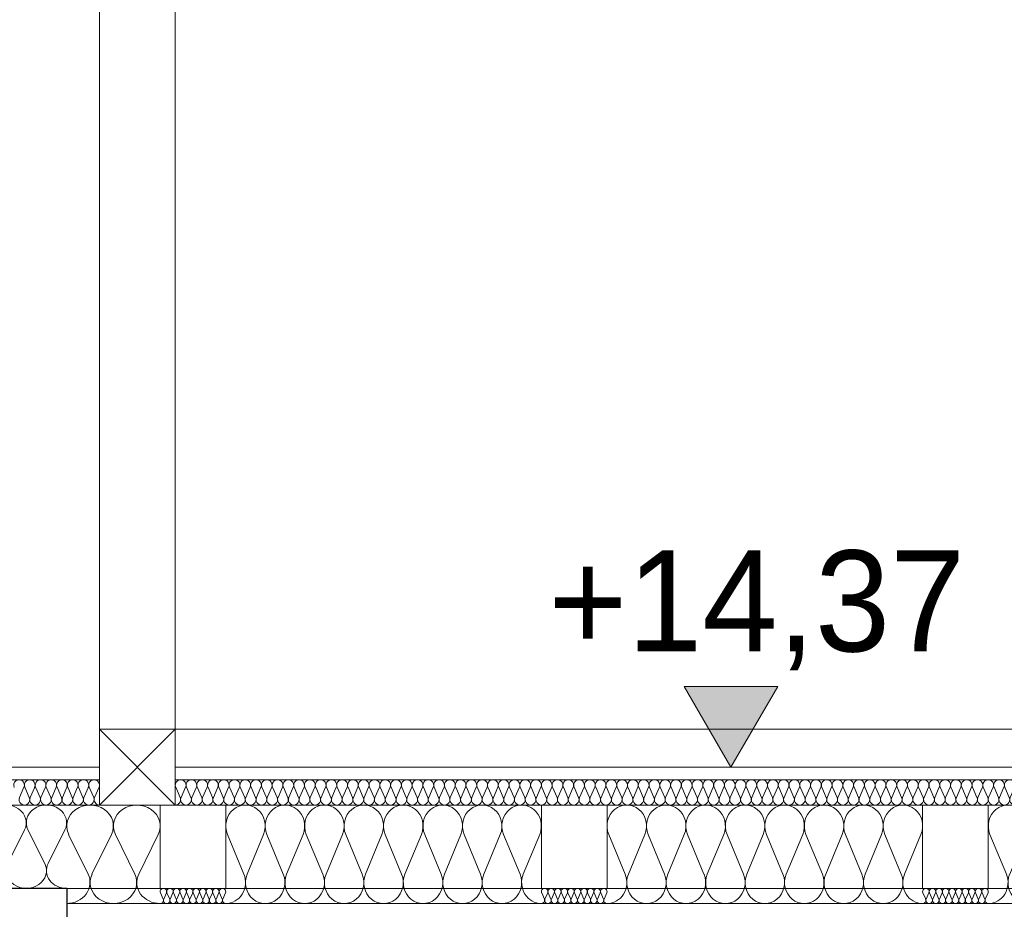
# Model space of a CAD drawing. Extents: x -396299 to -11759, y -15022 to 18278.
# Tile 148 of 205: x -100667 to -98717, y 10632 to 12393. Entities that reach past the tile are written whole.
import ezdxf

# ---------------------------------------------------------------- set-up
doc = ezdxf.new("R2010")
doc.units = 0
doc.header["$MEASUREMENT"] = 0
doc.layers.add('arch izolacje', color=7, linetype='Continuous')
doc.layers.add('Arch wymiary', color=7, linetype='Continuous')
doc.layers.add('arch izolacje_Nr_Pióra__24', color=7, linetype='Continuous', lineweight=13, true_color=0x029e21)
doc.layers.add('Inwentaryzacja Konst._Nr_Pióra__25', color=7, linetype='Continuous', lineweight=15, true_color=0x40a5ff)
for name, color, linetype, lineweight in [('Arch wymiary_Nr_Pióra__21', 7, 'Continuous', 13), ('INWENT KONST. DREWNIANA_Nr_Pióra__5', 7, 'Continuous', 13), ('INWENT STROPY_Nr_Pióra__21', 7, 'Continuous', 13), ('INWENT.ŚCIANY_Nr_Pióra__1', 7, 'Continuous', 25), ('Inwentaryzacja Konst._Nr_Pióra__5', 7, 'Continuous', 13)]:
    doc.layers.add(name, color=color, linetype=linetype, lineweight=lineweight)
doc.styles.add('GENERATED_STYLE_1', font='txt')

# ---------------------------------------------------------------- blocks, each defined once
blk = doc.blocks.new('Izolacja cieplna 14_211', base_point=(-100508.6, 10838.2))
at = {"layer": 'arch izolacje_Nr_Pióra__24', "linetype": 'Continuous'}
for p, q in [((-100658.2, 10873.3), (-100667, 10853.1)), ((-100647.6, 10853.1), (-100656.4, 10873.3)), ((-100636.9, 10873.3), (-100645.8, 10853.1)), ((-100626.3, 10853.1), (-100635.2, 10873.3)), ((-100615.7, 10873.3), (-100624.5, 10853.1)), ((-100605.1, 10853.1), (-100613.9, 10873.3)), ((-100594.5, 10873.3), (-100603.3, 10853.1)), ((-100583.8, 10853.1), (-100592.7, 10873.3)), ((-100573.2, 10873.3), (-100582.1, 10853.1)), ((-100562.6, 10853.1), (-100571.4, 10873.3)), ((-100552, 10873.3), (-100560.8, 10853.1)), ((-100541.3, 10853.1), (-100550.2, 10873.3)), ((-100530.7, 10873.3), (-100539.6, 10853.1)), ((-100520.1, 10853.1), (-100528.9, 10873.3)), ((-100509.5, 10873.3), (-100518.3, 10853.1))]:
    blk.add_line(p, q, dxfattribs=at)
for centre, start_param, end_param in [((-100667.9, 10877.5), 1.158003, 5.125183), ((-100646.7, 10877.5), 1.158003, 5.125183), ((-100625.4, 10877.5), 1.158003, 5.125183), ((-100604.2, 10877.5), 1.158003, 5.125183), ((-100582.9, 10877.5), 1.158003, 5.125183), ((-100561.7, 10877.5), 1.158003, 5.125183), ((-100540.5, 10877.5), 1.158003, 5.125183), ((-100519.2, 10877.5), 1.158003, 5.125183), ((-100657.3, 10848.8), 4.299595, 8.266774), ((-100636.1, 10848.8), 4.299595, 8.266774), ((-100614.8, 10848.8), 4.299595, 8.266774), ((-100593.6, 10848.8), 4.299595, 8.266774), ((-100572.3, 10848.8), 4.299595, 8.266774), ((-100551.1, 10848.8), 4.299595, 8.266774), ((-100529.8, 10848.8), 4.299595, 8.266774), ((-100508.6, 10848.8), 4.299596, 6.283185)]:
    blk.add_ellipse(centre, major_axis=(0, -10.6), ratio=0.998803, start_param=start_param, end_param=end_param, dxfattribs=at)
blk = doc.blocks.new('Izolacja cieplna 14_217', base_point=(-97778.6, 10838.2))
at = {"layer": 'arch izolacje_Nr_Pióra__24', "linetype": 'Continuous'}
for p, q in [((-100348.8, 10853.1), (-100357.7, 10873.3)), ((-100338.2, 10873.3), (-100347, 10853.1)), ((-100327.5, 10853.1), (-100336.4, 10873.3)), ((-100316.8, 10873.3), (-100325.7, 10853.1)), ((-100306.2, 10853.1), (-100315.1, 10873.3)), ((-100295.5, 10873.3), (-100304.4, 10853.1)), ((-100284.9, 10853.1), (-100293.7, 10873.3)), ((-100274.2, 10873.3), (-100283.1, 10853.1)), ((-100263.5, 10853.1), (-100272.4, 10873.3)), ((-100252.9, 10873.3), (-100261.7, 10853.1)), ((-100242.2, 10853.1), (-100251.1, 10873.3)), ((-100231.6, 10873.3), (-100240.4, 10853.1)), ((-100220.9, 10853.1), (-100229.8, 10873.3)), ((-100210.2, 10873.3), (-100219.1, 10853.1)), ((-100199.6, 10853.1), (-100208.4, 10873.3)), ((-100188.9, 10873.3), (-100197.8, 10853.1)), ((-100178.2, 10853.1), (-100187.1, 10873.3)), ((-100167.6, 10873.3), (-100176.5, 10853.1)), ((-100156.9, 10853.1), (-100165.8, 10873.3)), ((-100146.3, 10873.3), (-100155.1, 10853.1)), ((-100135.6, 10853.1), (-100144.5, 10873.3)), ((-100124.9, 10873.3), (-100133.8, 10853.1)), ((-100114.3, 10853.1), (-100123.2, 10873.3)), ((-100103.6, 10873.3), (-100112.5, 10853.1)), ((-100093, 10853.1), (-100101.8, 10873.3)), ((-100082.3, 10873.3), (-100091.2, 10853.1)), ((-100071.6, 10853.1), (-100080.5, 10873.3)), ((-100061, 10873.3), (-100069.8, 10853.1)), ((-100050.3, 10853.1), (-100059.2, 10873.3)), ((-100039.7, 10873.3), (-100048.5, 10853.1)), ((-100029, 10853.1), (-100037.9, 10873.3)), ((-100018.3, 10873.3), (-100027.2, 10853.1)), ((-100007.7, 10853.1), (-100016.5, 10873.3)), ((-99997, 10873.3), (-100005.9, 10853.1)), ((-99986.3, 10853.1), (-99995.2, 10873.3)), ((-99975.7, 10873.3), (-99984.6, 10853.1)), ((-99965, 10853.1), (-99973.9, 10873.3)), ((-99954.4, 10873.3), (-99963.2, 10853.1)), ((-99943.7, 10853.1), (-99952.6, 10873.3)), ((-99933, 10873.3), (-99941.9, 10853.1)), ((-99922.4, 10853.1), (-99931.3, 10873.3)), ((-99911.7, 10873.3), (-99920.6, 10853.1)), ((-99901.1, 10853.1), (-99909.9, 10873.3)), ((-99890.4, 10873.3), (-99899.3, 10853.1)), ((-99879.7, 10853.1), (-99888.6, 10873.3)), ((-99869.1, 10873.3), (-99877.9, 10853.1)), ((-99858.4, 10853.1), (-99867.3, 10873.3)), ((-99847.8, 10873.3), (-99856.6, 10853.1)), ((-99837.1, 10853.1), (-99846, 10873.3)), ((-99826.4, 10873.3), (-99835.3, 10853.1)), ((-99815.8, 10853.1), (-99824.6, 10873.3)), ((-99805.1, 10873.3), (-99814, 10853.1)), ((-99794.4, 10853.1), (-99803.3, 10873.3)), ((-99783.8, 10873.3), (-99792.7, 10853.1)), ((-99773.1, 10853.1), (-99782, 10873.3)), ((-99762.5, 10873.3), (-99771.3, 10853.1)), ((-99751.8, 10853.1), (-99760.7, 10873.3)), ((-99741.1, 10873.3), (-99750, 10853.1)), ((-99730.5, 10853.1), (-99739.4, 10873.3)), ((-99719.8, 10873.3), (-99728.7, 10853.1)), ((-99709.2, 10853.1), (-99718, 10873.3)), ((-99698.5, 10873.3), (-99707.4, 10853.1)), ((-99687.8, 10853.1), (-99696.7, 10873.3)), ((-99677.2, 10873.3), (-99686, 10853.1)), ((-99666.5, 10853.1), (-99675.4, 10873.3)), ((-99655.9, 10873.3), (-99664.7, 10853.1)), ((-99645.2, 10853.1), (-99654.1, 10873.3)), ((-99634.5, 10873.3), (-99643.4, 10853.1)), ((-99623.9, 10853.1), (-99632.7, 10873.3)), ((-99613.2, 10873.3), (-99622.1, 10853.1)), ((-99602.5, 10853.1), (-99611.4, 10873.3)), ((-99591.9, 10873.3), (-99600.8, 10853.1)), ((-99581.2, 10853.1), (-99590.1, 10873.3)), ((-99570.6, 10873.3), (-99579.4, 10853.1)), ((-99559.9, 10853.1), (-99568.8, 10873.3)), ((-99549.2, 10873.3), (-99558.1, 10853.1)), ((-99538.6, 10853.1), (-99547.4, 10873.3)), ((-99527.9, 10873.3), (-99536.8, 10853.1)), ((-99517.3, 10853.1), (-99526.1, 10873.3)), ((-99506.6, 10873.3), (-99515.5, 10853.1)), ((-99495.9, 10853.1), (-99504.8, 10873.3)), ((-99485.3, 10873.3), (-99494.1, 10853.1)), ((-99474.6, 10853.1), (-99483.5, 10873.3)), ((-99464, 10873.3), (-99472.8, 10853.1)), ((-99453.3, 10853.1), (-99462.2, 10873.3)), ((-99442.6, 10873.3), (-99451.5, 10853.1)), ((-99432, 10853.1), (-99440.8, 10873.3)), ((-99421.3, 10873.3), (-99430.2, 10853.1)), ((-99410.6, 10853.1), (-99419.5, 10873.3)), ((-99400, 10873.3), (-99408.9, 10853.1)), ((-99389.3, 10853.1), (-99398.2, 10873.3)), ((-99378.7, 10873.3), (-99387.5, 10853.1)), ((-99368, 10853.1), (-99376.9, 10873.3)), ((-99357.3, 10873.3), (-99366.2, 10853.1)), ((-99346.7, 10853.1), (-99355.5, 10873.3)), ((-99336, 10873.3), (-99344.9, 10853.1)), ((-99325.4, 10853.1), (-99334.2, 10873.3)), ((-99314.7, 10873.3), (-99323.6, 10853.1)), ((-99304, 10853.1), (-99312.9, 10873.3)), ((-99293.4, 10873.3), (-99302.2, 10853.1)), ((-99282.7, 10853.1), (-99291.6, 10873.3)), ((-99272.1, 10873.3), (-99280.9, 10853.1)), ((-99261.4, 10853.1), (-99270.3, 10873.3)), ((-99250.7, 10873.3), (-99259.6, 10853.1)), ((-99240.1, 10853.1), (-99248.9, 10873.3)), ((-99229.4, 10873.3), (-99238.3, 10853.1)), ((-99218.7, 10853.1), (-99227.6, 10873.3)), ((-99208.1, 10873.3), (-99217, 10853.1)), ((-99197.4, 10853.1), (-99206.3, 10873.3)), ((-99186.8, 10873.3), (-99195.6, 10853.1)), ((-99176.1, 10853.1), (-99185, 10873.3)), ((-99165.4, 10873.3), (-99174.3, 10853.1)), ((-99154.8, 10853.1), (-99163.6, 10873.3)), ((-99144.1, 10873.3), (-99153, 10853.1)), ((-99133.5, 10853.1), (-99142.3, 10873.3)), ((-99122.8, 10873.3), (-99131.7, 10853.1)), ((-99112.1, 10853.1), (-99121, 10873.3)), ((-99101.5, 10873.3), (-99110.3, 10853.1)), ((-99090.8, 10853.1), (-99099.7, 10873.3)), ((-99080.2, 10873.3), (-99089, 10853.1)), ((-99069.5, 10853.1), (-99078.4, 10873.3)), ((-99058.8, 10873.3), (-99067.7, 10853.1)), ((-99048.2, 10853.1), (-99057, 10873.3)), ((-99037.5, 10873.3), (-99046.4, 10853.1)), ((-99026.8, 10853.1), (-99035.7, 10873.3)), ((-99016.2, 10873.3), (-99025.1, 10853.1)), ((-99005.5, 10853.1), (-99014.4, 10873.3)), ((-98994.9, 10873.3), (-99003.7, 10853.1)), ((-98984.2, 10853.1), (-98993.1, 10873.3)), ((-98973.5, 10873.3), (-98982.4, 10853.1)), ((-98962.9, 10853.1), (-98971.7, 10873.3)), ((-98952.2, 10873.3), (-98961.1, 10853.1)), ((-98941.6, 10853.1), (-98950.4, 10873.3)), ((-98930.9, 10873.3), (-98939.8, 10853.1)), ((-98920.2, 10853.1), (-98929.1, 10873.3)), ((-98909.6, 10873.3), (-98918.4, 10853.1)), ((-98898.9, 10853.1), (-98907.8, 10873.3)), ((-98888.2, 10873.3), (-98897.1, 10853.1)), ((-98877.6, 10853.1), (-98886.5, 10873.3)), ((-98866.9, 10873.3), (-98875.8, 10853.1)), ((-98856.3, 10853.1), (-98865.1, 10873.3)), ((-98845.6, 10873.3), (-98854.5, 10853.1)), ((-98834.9, 10853.1), (-98843.8, 10873.3)), ((-98824.3, 10873.3), (-98833.2, 10853.1)), ((-98813.6, 10853.1), (-98822.5, 10873.3)), ((-98803, 10873.3), (-98811.8, 10853.1)), ((-98792.3, 10853.1), (-98801.2, 10873.3)), ((-98781.6, 10873.3), (-98790.5, 10853.1)), ((-98771, 10853.1), (-98779.8, 10873.3)), ((-98760.3, 10873.3), (-98769.2, 10853.1)), ((-98749.7, 10853.1), (-98758.5, 10873.3)), ((-98739, 10873.3), (-98747.9, 10853.1)), ((-98728.3, 10853.1), (-98737.2, 10873.3)), ((-98717.7, 10873.3), (-98726.5, 10853.1)), ((-98707, 10853.1), (-98715.9, 10873.3)), ((-98696.3, 10873.3), (-98705.2, 10853.1)), ((-98685.7, 10853.1), (-98694.6, 10873.3)), ((-98675, 10873.3), (-98683.9, 10853.1)), ((-98664.4, 10853.1), (-98673.2, 10873.3)), ((-98653.7, 10873.3), (-98662.6, 10853.1)), ((-98643, 10853.1), (-98651.9, 10873.3)), ((-98632.4, 10873.3), (-98641.3, 10853.1)), ((-98621.7, 10853.1), (-98630.6, 10873.3)), ((-98611.1, 10873.3), (-98619.9, 10853.1)), ((-98600.4, 10853.1), (-98609.3, 10873.3)), ((-98589.7, 10873.3), (-98598.6, 10853.1)), ((-98579.1, 10853.1), (-98587.9, 10873.3)), ((-98568.4, 10873.3), (-98577.3, 10853.1)), ((-98557.8, 10853.1), (-98566.6, 10873.3)), ((-98547.1, 10873.3), (-98556, 10853.1)), ((-98536.4, 10853.1), (-98545.3, 10873.3)), ((-98525.8, 10873.3), (-98534.6, 10853.1)), ((-98515.1, 10853.1), (-98524, 10873.3)), ((-98504.4, 10873.3), (-98513.3, 10853.1)), ((-98493.8, 10853.1), (-98502.7, 10873.3)), ((-98483.1, 10873.3), (-98492, 10853.1)), ((-98472.5, 10853.1), (-98481.3, 10873.3)), ((-98461.8, 10873.3), (-98470.7, 10853.1)), ((-98451.1, 10853.1), (-98460, 10873.3)), ((-98440.5, 10873.3), (-98449.4, 10853.1)), ((-98429.8, 10853.1), (-98438.7, 10873.3)), ((-98419.2, 10873.3), (-98428, 10853.1)), ((-98408.5, 10853.1), (-98417.4, 10873.3)), ((-98397.8, 10873.3), (-98406.7, 10853.1)), ((-98387.2, 10853.1), (-98396, 10873.3)), ((-98376.5, 10873.3), (-98385.4, 10853.1)), ((-98365.9, 10853.1), (-98374.7, 10873.3)), ((-98355.2, 10873.3), (-98364.1, 10853.1)), ((-98344.5, 10853.1), (-98353.4, 10873.3)), ((-98333.9, 10873.3), (-98342.7, 10853.1)), ((-98323.2, 10853.1), (-98332.1, 10873.3)), ((-98312.5, 10873.3), (-98321.4, 10853.1)), ((-98301.9, 10853.1), (-98310.8, 10873.3)), ((-98291.2, 10873.3), (-98300.1, 10853.1)), ((-98280.6, 10853.1), (-98289.4, 10873.3)), ((-98269.9, 10873.3), (-98278.8, 10853.1)), ((-98259.2, 10853.1), (-98268.1, 10873.3)), ((-98248.6, 10873.3), (-98257.4, 10853.1)), ((-98237.9, 10853.1), (-98246.8, 10873.3)), ((-98227.3, 10873.3), (-98236.1, 10853.1)), ((-98216.6, 10853.1), (-98225.5, 10873.3)), ((-98205.9, 10873.3), (-98214.8, 10853.1)), ((-98195.3, 10853.1), (-98204.1, 10873.3)), ((-98184.6, 10873.3), (-98193.5, 10853.1)), ((-98174, 10853.1), (-98182.8, 10873.3)), ((-98163.3, 10873.3), (-98172.2, 10853.1)), ((-98152.6, 10853.1), (-98161.5, 10873.3)), ((-98142, 10873.3), (-98150.8, 10853.1)), ((-98131.3, 10853.1), (-98140.2, 10873.3)), ((-98120.6, 10873.3), (-98129.5, 10853.1)), ((-98110, 10853.1), (-98118.9, 10873.3)), ((-98099.3, 10873.3), (-98108.2, 10853.1)), ((-98088.7, 10853.1), (-98097.5, 10873.3)), ((-98078, 10873.3), (-98086.9, 10853.1)), ((-98067.3, 10853.1), (-98076.2, 10873.3)), ((-98056.7, 10873.3), (-98065.5, 10853.1)), ((-98046, 10853.1), (-98054.9, 10873.3)), ((-98035.4, 10873.3), (-98044.2, 10853.1)), ((-98024.7, 10853.1), (-98033.6, 10873.3)), ((-98014, 10873.3), (-98022.9, 10853.1)), ((-98003.4, 10853.1), (-98012.2, 10873.3)), ((-97992.7, 10873.3), (-98001.6, 10853.1)), ((-97982.1, 10853.1), (-97990.9, 10873.3)), ((-97971.4, 10873.3), (-97980.3, 10853.1)), ((-97960.7, 10853.1), (-97969.6, 10873.3)), ((-97950.1, 10873.3), (-97958.9, 10853.1)), ((-97939.4, 10853.1), (-97948.3, 10873.3)), ((-97928.7, 10873.3), (-97937.6, 10853.1)), ((-97918.1, 10853.1), (-97927, 10873.3)), ((-97907.4, 10873.3), (-97916.3, 10853.1)), ((-97896.8, 10853.1), (-97905.6, 10873.3)), ((-97886.1, 10873.3), (-97895, 10853.1)), ((-97875.4, 10853.1), (-97884.3, 10873.3)), ((-97864.8, 10873.3), (-97873.6, 10853.1)), ((-97854.1, 10853.1), (-97863, 10873.3)), ((-97843.5, 10873.3), (-97852.3, 10853.1)), ((-97832.8, 10853.1), (-97841.7, 10873.3)), ((-97822.1, 10873.3), (-97831, 10853.1)), ((-97811.5, 10853.1), (-97820.3, 10873.3)), ((-97800.8, 10873.3), (-97809.7, 10853.1)), ((-97790.1, 10853.1), (-97799, 10873.3)), ((-97779.5, 10873.3), (-97788.4, 10853.1))]:
    blk.add_line(p, q, dxfattribs=at)
for centre, start_param, end_param in [((-100347.9, 10877.5), 2.728799, 6.695979), ((-100326.6, 10877.5), 2.728799, 6.695979), ((-100305.3, 10877.5), 2.728799, 6.695979), ((-100284, 10877.5), 2.728799, 6.695979), ((-100262.6, 10877.5), 2.728799, 6.695979), ((-100241.3, 10877.5), 2.728799, 6.695979), ((-100220, 10877.5), 2.728799, 6.695979), ((-100198.7, 10877.5), 2.728799, 6.695979), ((-100177.4, 10877.5), 2.728799, 6.695979), ((-100156, 10877.5), 2.728799, 6.695979), ((-100134.7, 10877.5), 2.728799, 6.695979), ((-100113.4, 10877.5), 2.728799, 6.695979), ((-100092.1, 10877.5), 2.728799, 6.695979), ((-100070.7, 10877.5), 2.728799, 6.695979), ((-100049.4, 10877.5), 2.728799, 6.695979), ((-100028.1, 10877.5), 2.728799, 6.695979), ((-100006.8, 10877.5), 2.728799, 6.695979), ((-99985.5, 10877.5), 2.728799, 6.695979), ((-99964.1, 10877.5), 2.728799, 6.695979), ((-99942.8, 10877.5), 2.728799, 6.695979), ((-99921.5, 10877.5), 2.728799, 6.695979), ((-99900.2, 10877.5), 2.728799, 6.695979), ((-99878.8, 10877.5), 2.728799, 6.695979), ((-99857.5, 10877.5), 2.728799, 6.695979), ((-99836.2, 10877.5), 2.728799, 6.695979), ((-99814.9, 10877.5), 2.728799, 6.695979), ((-99793.6, 10877.5), 2.728799, 6.695979), ((-99772.2, 10877.5), 2.728799, 6.695979), ((-99750.9, 10877.5), 2.728799, 6.695979), ((-99729.6, 10877.5), 2.728799, 6.695979), ((-99708.3, 10877.5), 2.728799, 6.695979), ((-99686.9, 10877.5), 2.728799, 6.695979), ((-99665.6, 10877.5), 2.728799, 6.695979), ((-99644.3, 10877.5), 2.728799, 6.695979), ((-99623, 10877.5), 2.728799, 6.695979), ((-99601.7, 10877.5), 2.728799, 6.695979), ((-99580.3, 10877.5), 2.728799, 6.695979), ((-99559, 10877.5), 2.728799, 6.695979), ((-99537.7, 10877.5), 2.728799, 6.695979), ((-99516.4, 10877.5), 2.728799, 6.695979), ((-99495, 10877.5), 2.728799, 6.695979), ((-99473.7, 10877.5), 2.728799, 6.695979), ((-99452.4, 10877.5), 2.728799, 6.695979), ((-99431.1, 10877.5), 2.728799, 6.695979), ((-99409.8, 10877.5), 2.728799, 6.695979), ((-99388.4, 10877.5), 2.728799, 6.695979), ((-99367.1, 10877.5), 2.728799, 6.695979), ((-99345.8, 10877.5), 2.728799, 6.695979), ((-99324.5, 10877.5), 2.728799, 6.695979), ((-99303.1, 10877.5), 2.728799, 6.695979), ((-99281.8, 10877.5), 2.728799, 6.695979), ((-99260.5, 10877.5), 2.728799, 6.695979), ((-99239.2, 10877.5), 2.728799, 6.695979), ((-99217.8, 10877.5), 2.728799, 6.695979), ((-99196.5, 10877.5), 2.728799, 6.695979), ((-99175.2, 10877.5), 2.728799, 6.695979), ((-99153.9, 10877.5), 2.728799, 6.695979), ((-99132.6, 10877.5), 2.728799, 6.695979), ((-99111.2, 10877.5), 2.728799, 6.695979), ((-99089.9, 10877.5), 2.728799, 6.695979), ((-99068.6, 10877.5), 2.728799, 6.695979), ((-99047.3, 10877.5), 2.728799, 6.695979), ((-99025.9, 10877.5), 2.728799, 6.695979), ((-99004.6, 10877.5), 2.728799, 6.695979), ((-98983.3, 10877.5), 2.728799, 6.695979), ((-98962, 10877.5), 2.728799, 6.695979), ((-98940.7, 10877.5), 2.728799, 6.695979), ((-98919.3, 10877.5), 2.728799, 6.695979), ((-98898, 10877.5), 2.728799, 6.695979), ((-98876.7, 10877.5), 2.728799, 6.695979), ((-98855.4, 10877.5), 2.728799, 6.695979), ((-98834, 10877.5), 2.728799, 6.695979), ((-98812.7, 10877.5), 2.728799, 6.695979), ((-98791.4, 10877.5), 2.728799, 6.695979), ((-98770.1, 10877.5), 2.728799, 6.695979), ((-98748.8, 10877.5), 2.728799, 6.695979), ((-98727.4, 10877.5), 2.728799, 6.695979), ((-98706.1, 10877.5), 2.728799, 6.695979), ((-98684.8, 10877.5), 2.728799, 6.695979), ((-98663.5, 10877.5), 2.728799, 6.695979), ((-98642.1, 10877.5), 2.728799, 6.695979), ((-98620.8, 10877.5), 2.728799, 6.695979), ((-98599.5, 10877.5), 2.728799, 6.695979), ((-98578.2, 10877.5), 2.728799, 6.695979), ((-98556.9, 10877.5), 2.728799, 6.695979), ((-98535.5, 10877.5), 2.728799, 6.695979), ((-98514.2, 10877.5), 2.728799, 6.695979), ((-98492.9, 10877.5), 2.728799, 6.695979), ((-98471.6, 10877.5), 2.728799, 6.695979), ((-98450.2, 10877.5), 2.728799, 6.695979), ((-98428.9, 10877.5), 2.728799, 6.695979), ((-98407.6, 10877.5), 2.728799, 6.695979), ((-98386.3, 10877.5), 2.728799, 6.695979), ((-98365, 10877.5), 2.728799, 6.695979), ((-98343.6, 10877.5), 2.728799, 6.695979), ((-98322.3, 10877.5), 2.728799, 6.695979), ((-98301, 10877.5), 2.728799, 6.695979), ((-98279.7, 10877.5), 2.728799, 6.695979), ((-98258.3, 10877.5), 2.728799, 6.695979), ((-98237, 10877.5), 2.728799, 6.695979), ((-98215.7, 10877.5), 2.728799, 6.695979), ((-98194.4, 10877.5), 2.728799, 6.695979), ((-98173.1, 10877.5), 2.728799, 6.695979), ((-98151.7, 10877.5), 2.728799, 6.695979), ((-98130.4, 10877.5), 2.728799, 6.695979), ((-98109.1, 10877.5), 2.728799, 6.695979), ((-98087.8, 10877.5), 2.728799, 6.695979), ((-98066.4, 10877.5), 2.728799, 6.695979), ((-98045.1, 10877.5), 2.728799, 6.695979), ((-98023.8, 10877.5), 2.728799, 6.695979), ((-98002.5, 10877.5), 2.728799, 6.695979), ((-97981.2, 10877.5), 2.728799, 6.695979), ((-97959.8, 10877.5), 2.728799, 6.695979), ((-97938.5, 10877.5), 2.728799, 6.695979), ((-97917.2, 10877.5), 2.728799, 6.695979), ((-97895.9, 10877.5), 2.728799, 6.695979), ((-97874.5, 10877.5), 2.728799, 6.695979), ((-97853.2, 10877.5), 2.728799, 6.695979), ((-97831.9, 10877.5), 2.728799, 6.695979), ((-97810.6, 10877.5), 2.728799, 6.695979), ((-97789.3, 10877.5), 2.728799, 6.695979), ((-100358.6, 10848.8), 1.570796, 3.554385), ((-100337.3, 10848.8), 5.870392, 9.837571), ((-100315.9, 10848.8), 5.870392, 9.837571), ((-100294.6, 10848.8), 5.870392, 9.837571), ((-100273.3, 10848.8), 5.870392, 9.837571), ((-100252, 10848.8), 5.870392, 9.837571), ((-100230.7, 10848.8), 5.870392, 9.837571), ((-100209.3, 10848.8), 5.870392, 9.837571), ((-100188, 10848.8), 5.870392, 9.837571), ((-100166.7, 10848.8), 5.870392, 9.837571), ((-100145.4, 10848.8), 5.870392, 9.837571), ((-100124, 10848.8), 5.870392, 9.837571), ((-100102.7, 10848.8), 5.870392, 9.837571), ((-100081.4, 10848.8), 5.870392, 9.837571), ((-100060.1, 10848.8), 5.870392, 9.837571), ((-100038.8, 10848.8), 5.870392, 9.837571), ((-100017.4, 10848.8), 5.870392, 9.837571), ((-99996.1, 10848.8), 5.870392, 9.837571), ((-99974.8, 10848.8), 5.870392, 9.837571), ((-99953.5, 10848.8), 5.870392, 9.837571), ((-99932.1, 10848.8), 5.870392, 9.837571), ((-99910.8, 10848.8), 5.870392, 9.837571), ((-99889.5, 10848.8), 5.870392, 9.837571), ((-99868.2, 10848.8), 5.870392, 9.837571), ((-99846.9, 10848.8), 5.870392, 9.837571), ((-99825.5, 10848.8), 5.870392, 9.837571), ((-99804.2, 10848.8), 5.870392, 9.837571), ((-99782.9, 10848.8), 5.870392, 9.837571), ((-99761.6, 10848.8), 5.870392, 9.837571), ((-99740.2, 10848.8), 5.870392, 9.837571), ((-99718.9, 10848.8), 5.870392, 9.837571), ((-99697.6, 10848.8), 5.870392, 9.837571), ((-99676.3, 10848.8), 5.870392, 9.837571), ((-99655, 10848.8), 5.870392, 9.837571), ((-99633.6, 10848.8), 5.870392, 9.837571), ((-99612.3, 10848.8), 5.870392, 9.837571), ((-99591, 10848.8), 5.870392, 9.837571), ((-99569.7, 10848.8), 5.870392, 9.837571), ((-99548.3, 10848.8), 5.870392, 9.837571), ((-99527, 10848.8), 5.870392, 9.837571), ((-99505.7, 10848.8), 5.870392, 9.837571), ((-99484.4, 10848.8), 5.870392, 9.837571), ((-99463.1, 10848.8), 5.870392, 9.837571), ((-99441.7, 10848.8), 5.870392, 9.837571), ((-99420.4, 10848.8), 5.870392, 9.837571), ((-99399.1, 10848.8), 5.870392, 9.837571), ((-99377.8, 10848.8), 5.870392, 9.837571), ((-99356.4, 10848.8), 5.870392, 9.837571), ((-99335.1, 10848.8), 5.870392, 9.837571), ((-99313.8, 10848.8), 5.870392, 9.837571), ((-99292.5, 10848.8), 5.870392, 9.837571), ((-99271.2, 10848.8), 5.870392, 9.837571), ((-99249.8, 10848.8), 5.870392, 9.837571), ((-99228.5, 10848.8), 5.870392, 9.837571), ((-99207.2, 10848.8), 5.870392, 9.837571), ((-99185.9, 10848.8), 5.870392, 9.837571), ((-99164.5, 10848.8), 5.870392, 9.837571), ((-99143.2, 10848.8), 5.870392, 9.837571), ((-99121.9, 10848.8), 5.870392, 9.837571), ((-99100.6, 10848.8), 5.870392, 9.837571), ((-99079.3, 10848.8), 5.870392, 9.837571), ((-99057.9, 10848.8), 5.870392, 9.837571), ((-99036.6, 10848.8), 5.870392, 9.837571), ((-99015.3, 10848.8), 5.870392, 9.837571), ((-98994, 10848.8), 5.870392, 9.837571), ((-98972.6, 10848.8), 5.870392, 9.837571), ((-98951.3, 10848.8), 5.870392, 9.837571), ((-98930, 10848.8), 5.870392, 9.837571), ((-98908.7, 10848.8), 5.870392, 9.837571), ((-98887.4, 10848.8), 5.870392, 9.837571), ((-98866, 10848.8), 5.870392, 9.837571), ((-98844.7, 10848.8), 5.870392, 9.837571), ((-98823.4, 10848.8), 5.870392, 9.837571), ((-98802.1, 10848.8), 5.870392, 9.837571), ((-98780.7, 10848.8), 5.870392, 9.837571), ((-98759.4, 10848.8), 5.870392, 9.837571), ((-98738.1, 10848.8), 5.870392, 9.837571), ((-98716.8, 10848.8), 5.870392, 9.837571), ((-98695.5, 10848.8), 5.870392, 9.837571), ((-98674.1, 10848.8), 5.870392, 9.837571), ((-98652.8, 10848.8), 5.870392, 9.837571), ((-98631.5, 10848.8), 5.870392, 9.837571), ((-98610.2, 10848.8), 5.870392, 9.837571), ((-98588.8, 10848.8), 5.870392, 9.837571), ((-98567.5, 10848.8), 5.870392, 9.837571), ((-98546.2, 10848.8), 5.870392, 9.837571), ((-98524.9, 10848.8), 5.870392, 9.837571), ((-98503.6, 10848.8), 5.870392, 9.837571), ((-98482.2, 10848.8), 5.870392, 9.837571), ((-98460.9, 10848.8), 5.870392, 9.837571), ((-98439.6, 10848.8), 5.870392, 9.837571), ((-98418.3, 10848.8), 5.870392, 9.837571), ((-98396.9, 10848.8), 5.870392, 9.837571), ((-98375.6, 10848.8), 5.870392, 9.837571), ((-98354.3, 10848.8), 5.870392, 9.837571), ((-98333, 10848.8), 5.870392, 9.837571), ((-98311.7, 10848.8), 5.870392, 9.837571), ((-98290.3, 10848.8), 5.870392, 9.837571), ((-98269, 10848.8), 5.870392, 9.837571), ((-98247.7, 10848.8), 5.870392, 9.837571), ((-98226.4, 10848.8), 5.870392, 9.837571), ((-98205, 10848.8), 5.870392, 9.837571), ((-98183.7, 10848.8), 5.870392, 9.837571), ((-98162.4, 10848.8), 5.870392, 9.837571), ((-98141.1, 10848.8), 5.870392, 9.837571), ((-98119.8, 10848.8), 5.870392, 9.837571), ((-98098.4, 10848.8), 5.870392, 9.837571), ((-98077.1, 10848.8), 5.870392, 9.837571), ((-98055.8, 10848.8), 5.870392, 9.837571), ((-98034.5, 10848.8), 5.870392, 9.837571), ((-98013.1, 10848.8), 5.870392, 9.837571), ((-97991.8, 10848.8), 5.870392, 9.837571), ((-97970.5, 10848.8), 5.870392, 9.837571), ((-97949.2, 10848.8), 5.870392, 9.837571), ((-97927.8, 10848.8), 5.870392, 9.837571), ((-97906.5, 10848.8), 5.870392, 9.837571), ((-97885.2, 10848.8), 5.870392, 9.837571), ((-97863.9, 10848.8), 5.870392, 9.837571), ((-97842.6, 10848.8), 5.870392, 9.837571), ((-97821.2, 10848.8), 5.870392, 9.837571), ((-97799.9, 10848.8), 5.870392, 9.837571), ((-97778.6, 10848.8), 5.870392, 7.853982)]:
    blk.add_ellipse(centre, major_axis=(-10.7, 0), ratio=0.997471, start_param=start_param, end_param=end_param, dxfattribs=at)
blk = doc.blocks.new('Izolacja cieplna 14_222', base_point=(-99633.6, 10643.2))
at = {"layer": 'arch izolacje_Nr_Pióra__24', "linetype": 'Continuous'}
for p, q in [((-100222.8, 10701.3), (-100255.3, 10780.1)), ((-100183.7, 10780.1), (-100216.2, 10701.3)), ((-100144.7, 10701.3), (-100177.2, 10780.1)), ((-100105.6, 10780.1), (-100138.1, 10701.3)), ((-100066.6, 10701.3), (-100099.1, 10780.1)), ((-100027.5, 10780.1), (-100060, 10701.3)), ((-99988.4, 10701.3), (-100020.9, 10780.1)), ((-99949.4, 10780.1), (-99981.9, 10701.3)), ((-99910.3, 10701.3), (-99942.8, 10780.1)), ((-99871.2, 10780.1), (-99903.7, 10701.3)), ((-99832.2, 10701.3), (-99864.7, 10780.1)), ((-99793.1, 10780.1), (-99825.6, 10701.3)), ((-99754.1, 10701.3), (-99786.6, 10780.1)), ((-99715, 10780.1), (-99747.5, 10701.3)), ((-99675.9, 10701.3), (-99708.4, 10780.1)), ((-99636.9, 10780.1), (-99669.4, 10701.3))]:
    blk.add_line(p, q, dxfattribs=at)
for centre, start_param, end_param in [((-100219.5, 10796.7), 1.158003, 5.125183), ((-100141.4, 10796.7), 1.158003, 5.125183), ((-100063.3, 10796.7), 1.158003, 5.125183), ((-99985.2, 10796.7), 1.158003, 5.125183), ((-99907, 10796.7), 1.158003, 5.125183), ((-99828.9, 10796.7), 1.158003, 5.125183), ((-99750.8, 10796.7), 1.158003, 5.125183), ((-99672.7, 10796.7), 1.158003, 5.125183), ((-100258.6, 10684.7), 0, 1.983589), ((-100180.5, 10684.7), 4.299595, 8.266774), ((-100102.3, 10684.7), 4.299595, 8.266774), ((-100024.2, 10684.7), 4.299595, 8.266774), ((-99946.1, 10684.7), 4.299595, 8.266774), ((-99868, 10684.7), 4.299595, 8.266774), ((-99789.8, 10684.7), 4.299595, 8.266774), ((-99711.7, 10684.7), 4.299595, 8.266774), ((-99633.6, 10684.7), 4.299596, 6.283185)]:
    blk.add_ellipse(centre, major_axis=(0, -41.5), ratio=0.941888, start_param=start_param, end_param=end_param, dxfattribs=at)
blk = doc.blocks.new('Izolacja cieplna 14_223', base_point=(-98878.6, 10643.2))
at = {"layer": 'arch izolacje_Nr_Pióra__24', "linetype": 'Continuous'}
for p, q in [((-99467.8, 10701.3), (-99500.3, 10780.1)), ((-99428.7, 10780.1), (-99461.2, 10701.3)), ((-99389.7, 10701.3), (-99422.2, 10780.1)), ((-99350.6, 10780.1), (-99383.1, 10701.3)), ((-99311.6, 10701.3), (-99344.1, 10780.1)), ((-99272.5, 10780.1), (-99305, 10701.3)), ((-99233.4, 10701.3), (-99265.9, 10780.1)), ((-99194.4, 10780.1), (-99226.9, 10701.3)), ((-99155.3, 10701.3), (-99187.8, 10780.1)), ((-99116.2, 10780.1), (-99148.7, 10701.3)), ((-99077.2, 10701.3), (-99109.7, 10780.1)), ((-99038.1, 10780.1), (-99070.6, 10701.3)), ((-98999.1, 10701.3), (-99031.6, 10780.1)), ((-98960, 10780.1), (-98992.5, 10701.3)), ((-98920.9, 10701.3), (-98953.4, 10780.1)), ((-98881.9, 10780.1), (-98914.4, 10701.3))]:
    blk.add_line(p, q, dxfattribs=at)
for centre, start_param, end_param in [((-99464.5, 10796.7), 1.158003, 5.125183), ((-99386.4, 10796.7), 1.158003, 5.125183), ((-99308.3, 10796.7), 1.158003, 5.125183), ((-99230.2, 10796.7), 1.158003, 5.125183), ((-99152, 10796.7), 1.158003, 5.125183), ((-99073.9, 10796.7), 1.158003, 5.125183), ((-98995.8, 10796.7), 1.158003, 5.125183), ((-98917.7, 10796.7), 1.158003, 5.125183), ((-99503.6, 10684.7), 0, 1.983589), ((-99425.5, 10684.7), 4.299595, 8.266774), ((-99347.3, 10684.7), 4.299595, 8.266774), ((-99269.2, 10684.7), 4.299595, 8.266774), ((-99191.1, 10684.7), 4.299595, 8.266774), ((-99113, 10684.7), 4.299595, 8.266774), ((-99034.8, 10684.7), 4.299595, 8.266774), ((-98956.7, 10684.7), 4.299595, 8.266774), ((-98878.6, 10684.7), 4.299596, 6.283185)]:
    blk.add_ellipse(centre, major_axis=(0, -41.5), ratio=0.941888, start_param=start_param, end_param=end_param, dxfattribs=at)
blk = doc.blocks.new('Izolacja cieplna 14_224', base_point=(-98123.6, 10643.2))
at = {"layer": 'arch izolacje_Nr_Pióra__24', "linetype": 'Continuous'}
for p, q in [((-98712.8, 10701.3), (-98745.3, 10780.1)), ((-98673.7, 10780.1), (-98706.2, 10701.3)), ((-98634.7, 10701.3), (-98667.2, 10780.1)), ((-98595.6, 10780.1), (-98628.1, 10701.3)), ((-98556.6, 10701.3), (-98589.1, 10780.1)), ((-98517.5, 10780.1), (-98550, 10701.3)), ((-98478.4, 10701.3), (-98510.9, 10780.1)), ((-98439.4, 10780.1), (-98471.9, 10701.3)), ((-98400.3, 10701.3), (-98432.8, 10780.1)), ((-98361.2, 10780.1), (-98393.7, 10701.3)), ((-98322.2, 10701.3), (-98354.7, 10780.1)), ((-98283.1, 10780.1), (-98315.6, 10701.3)), ((-98244.1, 10701.3), (-98276.6, 10780.1)), ((-98205, 10780.1), (-98237.5, 10701.3)), ((-98165.9, 10701.3), (-98198.4, 10780.1)), ((-98126.9, 10780.1), (-98159.4, 10701.3))]:
    blk.add_line(p, q, dxfattribs=at)
for centre, start_param, end_param in [((-98709.5, 10796.7), 1.158003, 5.125183), ((-98631.4, 10796.7), 1.158003, 5.125183), ((-98553.3, 10796.7), 1.158003, 5.125183), ((-98475.2, 10796.7), 1.158003, 5.125183), ((-98397, 10796.7), 1.158003, 5.125183), ((-98318.9, 10796.7), 1.158003, 5.125183), ((-98240.8, 10796.7), 1.158003, 5.125183), ((-98162.7, 10796.7), 1.158003, 5.125183), ((-98748.6, 10684.7), 0, 1.983589), ((-98670.5, 10684.7), 4.299595, 8.266774), ((-98592.3, 10684.7), 4.299595, 8.266774), ((-98514.2, 10684.7), 4.299595, 8.266774), ((-98436.1, 10684.7), 4.299595, 8.266774), ((-98358, 10684.7), 4.299595, 8.266774), ((-98279.8, 10684.7), 4.299595, 8.266774), ((-98201.7, 10684.7), 4.299595, 8.266774), ((-98123.6, 10684.7), 4.299596, 6.283185)]:
    blk.add_ellipse(centre, major_axis=(0, -41.5), ratio=0.941888, start_param=start_param, end_param=end_param, dxfattribs=at)
blk = doc.blocks.new('Izolacja cieplna 14_244', base_point=(-98748.6, 10643.2))
at = {"layer": 'arch izolacje_Nr_Pióra__24', "linetype": 'Continuous'}
for p, q in [((-98872.6, 10652.1), (-98878, 10664.2)), ((-98866.1, 10664.2), (-98871.5, 10652.1)), ((-98859.6, 10652.1), (-98865, 10664.2)), ((-98853.1, 10664.2), (-98858.5, 10652.1)), ((-98846.6, 10652.1), (-98852, 10664.2)), ((-98840.1, 10664.2), (-98845.5, 10652.1)), ((-98833.6, 10652.1), (-98839, 10664.2)), ((-98827.1, 10664.2), (-98832.5, 10652.1)), ((-98820.6, 10652.1), (-98826, 10664.2)), ((-98814.1, 10664.2), (-98819.5, 10652.1)), ((-98807.6, 10652.1), (-98813, 10664.2)), ((-98801.1, 10664.2), (-98806.5, 10652.1)), ((-98794.6, 10652.1), (-98800, 10664.2)), ((-98788.1, 10664.2), (-98793.5, 10652.1)), ((-98781.6, 10652.1), (-98787, 10664.2)), ((-98775.1, 10664.2), (-98780.5, 10652.1)), ((-98768.6, 10652.1), (-98774, 10664.2)), ((-98762.1, 10664.2), (-98767.5, 10652.1)), ((-98755.6, 10652.1), (-98761, 10664.2)), ((-98749.1, 10664.2), (-98754.5, 10652.1))]:
    blk.add_line(p, q, dxfattribs=at)
for centre, start_param, end_param in [((-98872.1, 10666.8), 2.728799, 6.695979), ((-98859.1, 10666.8), 2.728799, 6.695979), ((-98846.1, 10666.8), 2.728799, 6.695979), ((-98833.1, 10666.8), 2.728799, 6.695979), ((-98820.1, 10666.8), 2.728799, 6.695979), ((-98807.1, 10666.8), 2.728799, 6.695979), ((-98794.1, 10666.8), 2.728799, 6.695979), ((-98781.1, 10666.8), 2.728799, 6.695979), ((-98768.1, 10666.8), 2.728799, 6.695979), ((-98755.1, 10666.8), 2.728799, 6.695979), ((-98878.6, 10649.6), 1.570796, 3.554385), ((-98865.6, 10649.6), 5.870392, 9.837571), ((-98852.6, 10649.6), 5.870392, 9.837571), ((-98839.6, 10649.6), 5.870392, 9.837571), ((-98826.6, 10649.6), 5.870392, 9.837571), ((-98813.6, 10649.6), 5.870392, 9.837571), ((-98800.6, 10649.6), 5.870392, 9.837571), ((-98787.6, 10649.6), 5.870392, 9.837571), ((-98774.6, 10649.6), 5.870392, 9.837571), ((-98761.6, 10649.6), 5.870392, 9.837571), ((-98748.6, 10649.6), 5.870392, 7.853982)]:
    blk.add_ellipse(centre, major_axis=(-6.5, 0), ratio=0.981591, start_param=start_param, end_param=end_param, dxfattribs=at)
blk = doc.blocks.new('Izolacja cieplna 14_245', base_point=(-99503.6, 10643.2))
at = {"layer": 'arch izolacje_Nr_Pióra__24', "linetype": 'Continuous'}
for p, q in [((-99627.6, 10652.1), (-99633, 10664.2)), ((-99621.1, 10664.2), (-99626.5, 10652.1)), ((-99614.6, 10652.1), (-99620, 10664.2)), ((-99608.1, 10664.2), (-99613.5, 10652.1)), ((-99601.6, 10652.1), (-99607, 10664.2)), ((-99595.1, 10664.2), (-99600.5, 10652.1)), ((-99588.6, 10652.1), (-99594, 10664.2)), ((-99582.1, 10664.2), (-99587.5, 10652.1)), ((-99575.6, 10652.1), (-99581, 10664.2)), ((-99569.1, 10664.2), (-99574.5, 10652.1)), ((-99562.6, 10652.1), (-99568, 10664.2)), ((-99556.1, 10664.2), (-99561.5, 10652.1)), ((-99549.6, 10652.1), (-99555, 10664.2)), ((-99543.1, 10664.2), (-99548.5, 10652.1)), ((-99536.6, 10652.1), (-99542, 10664.2)), ((-99530.1, 10664.2), (-99535.5, 10652.1)), ((-99523.6, 10652.1), (-99529, 10664.2)), ((-99517.1, 10664.2), (-99522.5, 10652.1)), ((-99510.6, 10652.1), (-99516, 10664.2)), ((-99504.1, 10664.2), (-99509.5, 10652.1))]:
    blk.add_line(p, q, dxfattribs=at)
for centre, start_param, end_param in [((-99627.1, 10666.8), 2.728799, 6.695979), ((-99614.1, 10666.8), 2.728799, 6.695979), ((-99601.1, 10666.8), 2.728799, 6.695979), ((-99588.1, 10666.8), 2.728799, 6.695979), ((-99575.1, 10666.8), 2.728799, 6.695979), ((-99562.1, 10666.8), 2.728799, 6.695979), ((-99549.1, 10666.8), 2.728799, 6.695979), ((-99536.1, 10666.8), 2.728799, 6.695979), ((-99523.1, 10666.8), 2.728799, 6.695979), ((-99510.1, 10666.8), 2.728799, 6.695979), ((-99633.6, 10649.6), 1.570796, 3.554385), ((-99620.6, 10649.6), 5.870392, 9.837571), ((-99607.6, 10649.6), 5.870392, 9.837571), ((-99594.6, 10649.6), 5.870392, 9.837571), ((-99581.6, 10649.6), 5.870392, 9.837571), ((-99568.6, 10649.6), 5.870392, 9.837571), ((-99555.6, 10649.6), 5.870392, 9.837571), ((-99542.6, 10649.6), 5.870392, 9.837571), ((-99529.6, 10649.6), 5.870392, 9.837571), ((-99516.6, 10649.6), 5.870392, 9.837571), ((-99503.6, 10649.6), 5.870392, 7.853982)]:
    blk.add_ellipse(centre, major_axis=(-6.5, 0), ratio=0.981591, start_param=start_param, end_param=end_param, dxfattribs=at)
blk = doc.blocks.new('Izolacja cieplna 14_246', base_point=(-100258.6, 10643.2))
at = {"layer": 'arch izolacje_Nr_Pióra__24', "linetype": 'Continuous'}
for p, q in [((-100382.6, 10652.1), (-100388, 10664.2)), ((-100376.1, 10664.2), (-100381.5, 10652.1)), ((-100369.6, 10652.1), (-100375, 10664.2)), ((-100363.1, 10664.2), (-100368.5, 10652.1)), ((-100356.6, 10652.1), (-100362, 10664.2)), ((-100350.1, 10664.2), (-100355.5, 10652.1)), ((-100343.6, 10652.1), (-100349, 10664.2)), ((-100337.1, 10664.2), (-100342.5, 10652.1)), ((-100330.6, 10652.1), (-100336, 10664.2)), ((-100324.1, 10664.2), (-100329.5, 10652.1)), ((-100317.6, 10652.1), (-100323, 10664.2)), ((-100311.1, 10664.2), (-100316.5, 10652.1)), ((-100304.6, 10652.1), (-100310, 10664.2)), ((-100298.1, 10664.2), (-100303.5, 10652.1)), ((-100291.6, 10652.1), (-100297, 10664.2)), ((-100285.1, 10664.2), (-100290.5, 10652.1)), ((-100278.6, 10652.1), (-100284, 10664.2)), ((-100272.1, 10664.2), (-100277.5, 10652.1)), ((-100265.6, 10652.1), (-100271, 10664.2)), ((-100259.1, 10664.2), (-100264.5, 10652.1))]:
    blk.add_line(p, q, dxfattribs=at)
for centre, start_param, end_param in [((-100382.1, 10666.8), 2.728799, 6.695979), ((-100369.1, 10666.8), 2.728799, 6.695979), ((-100356.1, 10666.8), 2.728799, 6.695979), ((-100343.1, 10666.8), 2.728799, 6.695979), ((-100330.1, 10666.8), 2.728799, 6.695979), ((-100317.1, 10666.8), 2.728799, 6.695979), ((-100304.1, 10666.8), 2.728799, 6.695979), ((-100291.1, 10666.8), 2.728799, 6.695979), ((-100278.1, 10666.8), 2.728799, 6.695979), ((-100265.1, 10666.8), 2.728799, 6.695979), ((-100388.6, 10649.6), 1.570796, 3.554385), ((-100375.6, 10649.6), 5.870392, 9.837571), ((-100362.6, 10649.6), 5.870392, 9.837571), ((-100349.6, 10649.6), 5.870392, 9.837571), ((-100336.6, 10649.6), 5.870392, 9.837571), ((-100323.6, 10649.6), 5.870392, 9.837571), ((-100310.6, 10649.6), 5.870392, 9.837571), ((-100297.6, 10649.6), 5.870392, 9.837571), ((-100284.6, 10649.6), 5.870392, 9.837571), ((-100271.6, 10649.6), 5.870392, 9.837571), ((-100258.6, 10649.6), 5.870392, 7.853982)]:
    blk.add_ellipse(centre, major_axis=(-6.5, 0), ratio=0.981591, start_param=start_param, end_param=end_param, dxfattribs=at)
blk = doc.blocks.new('Izolacja cieplna 14_251', base_point=(-100388.6, 10643.2))
at = {"layer": 'arch izolacje_Nr_Pióra__24', "linetype": 'Continuous'}
for p, q in [((-100531.2, 10701.3), (-100569.7, 10780.1)), ((-100485, 10780.1), (-100523.5, 10701.3)), ((-100438.7, 10701.3), (-100477.2, 10780.1)), ((-100392.5, 10780.1), (-100431, 10701.3))]:
    blk.add_line(p, q, dxfattribs=at)
for centre, start_param, end_param in [((-100527.3, 10796.7), 2.728799, 6.695979), ((-100434.8, 10796.7), 2.728799, 6.695979), ((-100573.6, 10684.7), 1.570796, 3.554385), ((-100481.1, 10684.7), 5.870392, 9.837571), ((-100388.6, 10684.7), 5.870392, 7.853982)]:
    blk.add_ellipse(centre, major_axis=(-46.2, 0), ratio=0.896704, start_param=start_param, end_param=end_param, dxfattribs=at)
blk = doc.blocks.new('Izolacja cieplna 14_252', base_point=(-100573.6, 10673.2))
at = {"layer": 'arch izolacje_Nr_Pióra__24', "linetype": 'Continuous'}
for p, q in [((-100697, 10722.3), (-100730.2, 10789)), ((-100657, 10789), (-100690.2, 10722.3)), ((-100617, 10722.3), (-100650.2, 10789)), ((-100577, 10789), (-100610.2, 10722.3))]:
    blk.add_line(p, q, dxfattribs=at)
for centre, start_param, end_param in [((-100693.6, 10803.1), 2.728799, 6.695979), ((-100613.6, 10803.1), 2.728799, 6.695979), ((-100733.6, 10708.3), 1.570796, 3.554385), ((-100653.6, 10708.3), 5.870392, 9.837571), ((-100573.6, 10708.3), 5.870392, 7.853982)]:
    blk.add_ellipse(centre, major_axis=(-40, 0), ratio=0.877305, start_param=start_param, end_param=end_param, dxfattribs=at)
blk = doc.blocks.new('Wymiary_64', base_point=(-99258.2, 10913.2))
at = {"layer": 'Arch wymiary_Nr_Pióra__21', "linetype": 'Continuous'}
blk.add_hatch(color=256, dxfattribs=at).paths.add_polyline_path([(-99258.2, 10913.2), (-99351, 11073.2), (-99165.4, 11073.2)], flags=0)
for p, q in [((-99258.2, 10913.2), (-99351, 11073.2)), ((-99351, 11073.2), (-99165.4, 11073.2)), ((-99165.4, 11073.2), (-99258.2, 10913.2)), ((-99258.2, 10913.2), (-99378.2, 10913.2)), ((-99258.2, 10913.2), (-99138.2, 10913.2))]:
    blk.add_line(p, q, dxfattribs=at)
at = {"layer": 'Arch wymiary_Nr_Pióra__21', "insert": (-99619.7, 11105.2), "char_height": 200, "attachment_point": 7, "style": 'GENERATED_STYLE_1'}
blk.add_mtext('{+14,37}', dxfattribs=at)

msp = doc.modelspace()

# ---------------------------------------------------------------- linework, layer by layer
at = {"layer": 'INWENT KONST. DREWNIANA_Nr_Pióra__5', "linetype": 'Continuous'}
for p, q in [((-100508.6, 10838.2), (-100508.6, 10988.2)), ((-100358.6, 10988.2), (-100358.6, 10838.2))]:
    msp.add_line(p, q, dxfattribs=at)
at = {"layer": 'INWENT STROPY_Nr_Pióra__21', "linetype": 'Continuous'}
for p, q in [((-104268.6, 10913.2), (-100508.6, 10913.2)), ((-100358.6, 10913.2), (-97778.6, 10913.2)), ((-100508.6, 10888.2), (-104268.6, 10888.2)), ((-97778.6, 10888.2), (-100358.6, 10888.2)), ((-97943.6, 10643.2), (-100573.6, 10643.2))]:
    msp.add_line(p, q, dxfattribs=at)
at = {"layer": 'INWENT.ŚCIANY_Nr_Pióra__1', "linetype": 'Continuous'}
for q in [(-100733.6, 10673.2), (-100573.6, 7933.2)]:
    msp.add_line((-100573.6, 10673.2), q, dxfattribs=at)
at = {"layer": 'Inwentaryzacja Konst._Nr_Pióra__25', "linetype": 'Continuous'}
for p, q in [((-97523.6, 10838.2), (-104213.6, 10838.2)), ((-100388.6, 10838.2), (-100258.6, 10838.2)), ((-100388.6, 10673.2), (-100388.6, 10838.2)), ((-100258.6, 10838.2), (-100258.6, 10673.2)), ((-99633.6, 10838.2), (-99503.6, 10838.2)), ((-99633.6, 10673.2), (-99633.6, 10838.2)), ((-99503.6, 10838.2), (-99503.6, 10673.2)), ((-98878.6, 10838.2), (-98748.6, 10838.2)), ((-98878.6, 10673.2), (-98878.6, 10838.2)), ((-98748.6, 10838.2), (-98748.6, 10673.2)), ((-97943.6, 10673.2), (-100573.6, 10673.2)), ((-100258.6, 10673.2), (-100388.6, 10673.2)), ((-99503.6, 10673.2), (-99633.6, 10673.2)), ((-98748.6, 10673.2), (-98878.6, 10673.2))]:
    msp.add_line(p, q, dxfattribs=at)
at = {"layer": 'Inwentaryzacja Konst._Nr_Pióra__5', "linetype": 'Continuous'}
for p, q in [((-100508.6, 13978.2), (-100508.6, 10838.2)), ((-100358.6, 13978.2), (-100358.6, 10838.2)), ((-100358.6, 10988.2), (-100508.6, 10988.2)), ((-100508.6, 10838.2), (-100358.6, 10988.2)), ((-100508.6, 10988.2), (-100358.6, 10838.2)), ((-100358.6, 10988.2), (-95048.6, 10988.2)), ((-100358.6, 10838.2), (-100508.6, 10838.2))]:
    msp.add_line(p, q, dxfattribs=at)

# ---------------------------------------------------------------- block references
at = {"layer": 'arch izolacje', "color": 104, "linetype": 'Continuous', "lineweight": 20, "true_color": 0x029e21}
for name, p in [('Izolacja cieplna 14_211', (-100508.6, 10838.2)), ('Izolacja cieplna 14_217', (-97778.6, 10838.2)), ('Izolacja cieplna 14_252', (-100573.6, 10673.2)), ('Izolacja cieplna 14_251', (-100388.6, 10643.2)), ('Izolacja cieplna 14_222', (-99633.6, 10643.2)), ('Izolacja cieplna 14_223', (-98878.6, 10643.2)), ('Izolacja cieplna 14_224', (-98123.6, 10643.2)), ('Izolacja cieplna 14_246', (-100258.6, 10643.2)), ('Izolacja cieplna 14_245', (-99503.6, 10643.2)), ('Izolacja cieplna 14_244', (-98748.6, 10643.2))]:
    msp.add_blockref(name, p, dxfattribs=at)
at = {"layer": 'Arch wymiary', "linetype": 'Continuous'}
msp.add_blockref('Wymiary_64', (-99258.2, 10913.2), dxfattribs=at)

doc.saveas('drawing.dxf')
